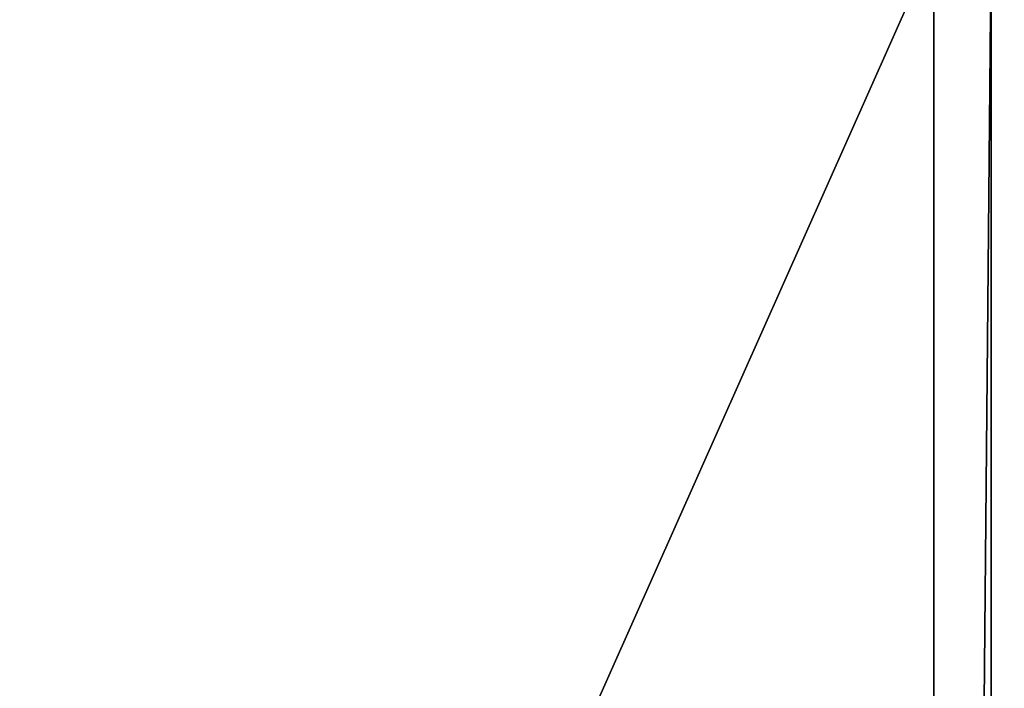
# Model space of a CAD drawing. Header units: metres. Extents: x -86 to 86, y -57 to 57.
# Tile 236 of 256: x 6.45 to 19.89, y 32.36 to 41.49. Entities that reach past the tile are written whole.
import ezdxf

# ---------------------------------------------------------------- set-up
doc = ezdxf.new("R2010")
doc.units = ezdxf.units.M
doc.layers.add('solid_125286', color=7, linetype='CONTINUOUS')

msp = doc.modelspace()

# ---------------------------------------------------------------- linework, layer by layer
at = {"layer": 'solid_125286'}
for points in [[(20.477783, 42.744694, -2), (20.477783, -42.744694, -2), (19.714966, -42.561554, -2)], [(20.477783, 42.744694, -2), (19.714966, -42.561554, -2), (19.714966, 42.561554, -2)], [(37.5, -42.5, 105), (-37.5, 42.5, 105), (-37.5, -42.5, 105)], [(37.5, -42.5, 105), (37.5, 42.5, 105), (-37.5, 42.5, 105)], [(-18.932886, -42.5, -2), (-18.932886, 42.5, -2), (18.932886, 42.5, -2)], [(-18.932886, -42.5, -2), (18.932886, 42.5, -2), (18.932886, -42.5, -2)], [(19.714966, 42.561554, -2), (18.932886, -42.5, -2), (18.932886, 42.5, -2)], [(19.714966, 42.561554, -2), (19.714966, -42.561554, -2), (18.932886, -42.5, -2)]]:
    msp.add_3dface(points, dxfattribs=at)

doc.saveas('drawing.dxf')
